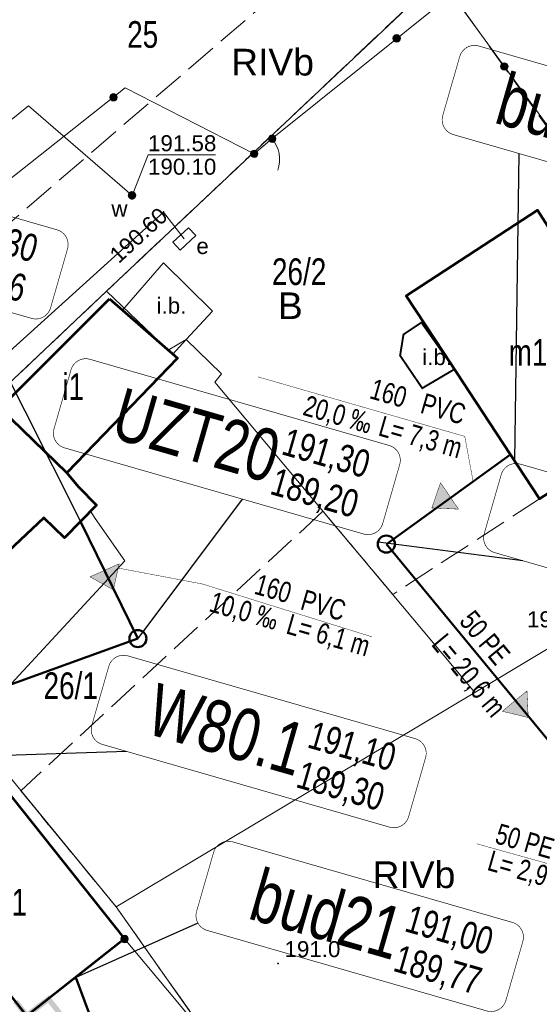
# Model space of a CAD drawing. Header units: metres. Extents: x 7482748 to 7484637, y 5684406 to 5687014.
# Tile 8 of 180: x 7483006 to 7483030, y 5684599 to 5684645. Entities that reach past the tile are written whole.
import ezdxf
from ezdxf.enums import TextEntityAlignment as Align
from ezdxf.lldxf.tags import DXFTag

# ---------------------------------------------------------------- set-up
doc = ezdxf.new("R2010")
doc.units = ezdxf.units.M
doc.header["$MEASUREMENT"] = 0
doc.linetypes.add('l217_500', pattern=[2, 1.5, -0.5])
doc.linetypes.add('l218_500', pattern=[1, 0.5, -0.5])
for name, color, linetype, lineweight in [('.ks tłoczny', 104, 'Continuous', 50), ('_Dzialki', 7, 'Continuous', 0), ('_Dzialki_opis', 7, 'Continuous', 0), ('_Kontury', 7, 'Continuous', 0), ('_Kontury_opis', 7, 'Continuous', 0), ('_Uzytki', 7, 'Continuous', 0), ('_Uzytki_opis', 7, 'Continuous', 0), ('BUIB12_03', 7, 'Continuous', 13), ('EGB_Budynek', 7, 'Continuous', 0), ('EGB_Budynek_opis', 7, 'Continuous', 0), ('EGB_ObiektTrwaleZwiazanyZBudynk', 7, 'Continuous', 0), ('GES__SUUS19_01_EP', 7, 'Continuous', 13), ('GES__SUUS25_WP', 7, 'Continuous', 13), ('KTOK04', 7, 'KTOK04L_500', 13), ('KTOK05_01', 7, 'Continuous', 13), ('RTPW01_P', 7, 'Continuous', 0)]:
    doc.layers.add(name, color=color, linetype=linetype, lineweight=lineweight)
for name, color, linetype, lineweight, true_color in [('.przyłącza', 32, 'Continuous', 50, 0xbd5e00), ('GES__SUPE_pL', 1, 'Continuous', 13, 0xff0000), ('GES__SUPS01_03P', 1, 'Continuous', 13, 0xff0000), ('GES__SUPS01_08L', 5, 'Continuous', 13, 0x0000ff), ('GES__SUPS01_08P', 5, 'Continuous', 13, 0x0000ff), ('GES__SUPW_01_pL', 5, 'Continuous', 13, 0x0000ff)]:
    doc.layers.add(name, color=color, linetype=linetype, lineweight=lineweight, true_color=true_color)
for name, color, linetype, lineweight, transparency in [('BUIB12_01_T', 7, 'Continuous', 13, 0.25), ('EGB_EGBB03_O', 7, 'Continuous', 0, 0.2), ('GES__SUUS_ET_03T', 7, 'Continuous', 13, 0.25), ('GES__SUUS_ET_08T', 7, 'Continuous', 13, 0.25), ('RTPW01_G', 7, 'Continuous', 13, 0.25)]:
    doc.layers.add(name, color=color, linetype=linetype, lineweight=lineweight, transparency=transparency)
doc.layers.add('GES__SUPS01_03G', color=1, linetype='Continuous', lineweight=13, true_color=0xff0000, transparency=0.25)
doc.layers.add('GES__SUPS01_08G', color=5, linetype='Continuous', lineweight=13, true_color=0x0000ff, transparency=0.25)
doc.layers.add('IS_kanalizacja_sanitarna', color=7, linetype='SOLID', true_color=0x000000)
doc.layers.add('IS_Opisy_działek_Net', color=7, linetype='SOLID', true_color=0x000000)
doc.layers.add('IS_Węzeł_sieci_kanalizacyjnej_-_opisy', color=7, linetype='Continuous')
doc.styles.get("Standard").update_dxf_attribs({"font": 'simplex.shx', "width": 0.75})
doc.styles.add('STYL_ARIAL', font='simplex.shx', dxfattribs={"width": 0.75, "oblique": 0.1})
doc.styles.add('Style-Arial', font='arial.ttf')
doc.linetypes.add('KTOK04L_500', pattern='A,0,[119,IS_LineDef.shx,S=0.01,R=0,X=0,Y=0],1', length=1)
tags = doc.linetypes.add('SOLID', pattern=[10, 10, 0]).pattern_tags.tags
tags[6:7] = [DXFTag(74, 4), DXFTag(75, 0), DXFTag(340, '0'), DXFTag(46, 0.0), DXFTag(50, 0.0), DXFTag(44, 0.0), DXFTag(45, 0.0)]
tags[4:5] = [DXFTag(74, 4), DXFTag(75, 0), DXFTag(340, '0'), DXFTag(46, 0.0), DXFTag(50, 0.0), DXFTag(44, 0.0), DXFTag(45, 0.0)]

# ---------------------------------------------------------------- blocks, each defined once
blk = doc.blocks.new('SUPS01_2')
at = {"layer": 'GES__SUPS01_03P', "linetype": 'Continuous', "lineweight": 13}
h = blk.add_hatch(color=256, dxfattribs=at)
edge = h.paths.add_edge_path()
edge.add_arc((0, 0), 0.045, 0, 360)
blk = doc.blocks.new('SUUS17_01_10')
at = {"layer": 'GES__SUUS19_01_EP', "linetype": 'Continuous', "lineweight": 13, "flags": 128}
blk.add_lwpolyline([(-0.5, -0.25), (0.5, -0.25), (0.5, 0.25), (-0.5, 0.25), (-0.5, -0.25)], close=True, dxfattribs=at)
blk = doc.blocks.new('SUUS25_183')
at = {"layer": 'GES__SUUS25_WP', "linetype": 'Continuous', "lineweight": 13}
h = blk.add_hatch(color=256, dxfattribs=at)
edge = h.paths.add_edge_path()
edge.add_arc((0, 0), 0.2, 0, 360)
blk = doc.blocks.new('SUPS01')
at = {"layer": 'GES__SUPS01_08P', "linetype": 'Continuous', "lineweight": 13}
h = blk.add_hatch(color=256, dxfattribs=at)
edge = h.paths.add_edge_path()
edge.add_arc((0, 0), 0.045, 0, 360)
blk = doc.blocks.new('RTPW01')
at = {"layer": 'RTPW01_P', "linetype": 'Continuous', "lineweight": 0}
h = blk.add_hatch(color=256, dxfattribs=at)
edge = h.paths.add_edge_path()
edge.add_arc((0, 0), 0.045, 0, 360)

msp = doc.modelspace()

# ---------------------------------------------------------------- hatches: boundary and pattern name
at = {"layer": 'EGB_EGBB03_O', "linetype": 'Continuous', "lineweight": 0}
for points in [[(7483007.54508, 5684598.17933), (7483007.08915, 5684598.75499), (7483007.07563, 5684598.74442), (7483006.9216, 5684598.94134), (7483007.13085, 5684599.10501), (7483007.74106, 5684598.33454)], [(7483006.07895, 5684597.96484), (7483005.46978, 5684598.73714), (7483005.66607, 5684598.89197), (7483006.12105, 5684598.31516), (7483006.13393, 5684598.32524), (7483006.28796, 5684598.12832)]]:
    msp.add_hatch(color=256, dxfattribs=at).paths.add_polyline_path(points)
at = {"layer": 'IS_kanalizacja_sanitarna', "linetype": 'Continuous', "ltscale": 0.01}
for points in [[(7483025.091, 5684621.94634), (7483026.33977, 5684621.89087), (7483025.49391, 5684623.12962)], [(7483010.15267, 5684618.11026), (7483010.42858, 5684619.32943), (7483009.05952, 5684618.7165)], [(7483029.60937, 5684612.12296), (7483029.54844, 5684613.37148), (7483028.39374, 5684612.41405)]]:
    msp.add_hatch(color=256, dxfattribs=at).paths.add_polyline_path(points)
at = {"layer": 'KTOK05_01', "linetype": 'Continuous', "lineweight": 13}
h = msp.add_hatch(color=256, dxfattribs=at)
edge = h.paths.add_edge_path()
edge.add_arc((7483023.44499, 5684643.95959), 0.175, 0, 360)
h = msp.add_hatch(color=256, dxfattribs=at)
edge = h.paths.add_edge_path()
edge.add_arc((7483028.49157, 5684642.63933), 0.175, 0, 360)
h = msp.add_hatch(color=256, dxfattribs=at)
edge = h.paths.add_edge_path()
edge.add_arc((7483010.15588, 5684641.20159), 0.175, 0, 360)
h = msp.add_hatch(color=256, dxfattribs=at)
edge = h.paths.add_edge_path()
edge.add_arc((7483017.6, 5684639.26), 0.175, 0, 360)
h = msp.add_hatch(color=256, dxfattribs=at)
edge = h.paths.add_edge_path()
edge.add_arc((7483016.76, 5684638.55), 0.175, 0, 360)
h = msp.add_hatch(color=256, dxfattribs=at)
edge = h.paths.add_edge_path()
edge.add_arc((7483010.68, 5684601.74), 0.175, 0, 360)

# ---------------------------------------------------------------- linework, layer by layer
at = {"layer": '.ks tłoczny', "linetype": 'Continuous'}
for points in [[(7483022.95544, 5684620.25313), (7483035.96701, 5684604.48152), (7483037.28155, 5684601.91837)], [(7483011.3053, 5684615.82129), (7482995.21555, 5684610.0146), (7482986.78735, 5684609.97809)]]:
    msp.add_lwpolyline(points, dxfattribs=at)
for centre in [(7483022.95544, 5684620.25313), (7483011.3053, 5684615.82129)]:
    msp.add_circle(centre, 0.4, dxfattribs=at)
at = {"layer": '.przyłącza', "linetype": 'Continuous'}
for points in [[(7483022.95544, 5684620.25313), (7483028.78076, 5684624.44765)], [(7483011.3053, 5684615.82129), (7483008.62, 5684621.31)], [(7482998.99083, 5684590.28864), (7483010.17425, 5684595.14102), (7483008.39, 5684599.94)]]:
    msp.add_lwpolyline(points, dxfattribs=at)
at = {"layer": '_Dzialki', "color": 96, "linetype": 'Continuous', "true_color": 0x008000}
for p, q in [((7483029.56, 5684650.71), (7483009.84, 5684632.11)), ((7483022.23, 5684586.34), (7483010.28, 5684603.25))]:
    msp.add_line(p, q, dxfattribs=at)
at = {"layer": '_Dzialki', "color": 96, "linetype": 'Continuous', "true_color": 0x008000, "flags": 128}
for points in [[(7483009.84, 5684632.11), (7482996.75, 5684619.75)], [(7483012.72, 5684629.34), (7483009.84, 5684632.11)], [(7483013.57, 5684629.85), (7483012.72, 5684629.34)], [(7483015.22, 5684628.23), (7483013.57, 5684629.85)], [(7483014.91, 5684627.84), (7483015.22, 5684628.23)], [(7483027.11, 5684613.3), (7483014.91, 5684627.84)], [(7483010.28, 5684603.25), (7482996.75, 5684619.75)], [(7483032.57, 5684616.57), (7483027.11, 5684613.3)], [(7483027.11, 5684613.3), (7483010.28, 5684603.25)]]:
    msp.add_lwpolyline(points, dxfattribs=at)
at = {"layer": '_Kontury', "color": 96, "linetype": 'l217_500', "true_color": 0x008000}
msp.add_line((7482993.96, 5684625.58), (7483032.4, 5684658.6), dxfattribs=at)
at = {"layer": '_Kontury', "color": 96, "linetype": 'l217_500', "true_color": 0x008000, "flags": 128}
for points in [[(7483009.84, 5684632.11), (7483025.45, 5684646.84)], [(7483025.45, 5684646.84), (7483038.95, 5684628.02)], [(7482996.75, 5684619.75), (7483009.84, 5684632.11)], [(7483030.14, 5684622.38), (7483023.26, 5684617.89)], [(7483019.98, 5684621.79), (7483005.81, 5684608.69)], [(7483023.26, 5684617.89), (7483019.98, 5684621.79)], [(7483005.81, 5684608.69), (7483010.28, 5684603.25)], [(7483010.28, 5684603.25), (7483015.45, 5684595.93)]]:
    msp.add_lwpolyline(points, dxfattribs=at)
at = {"layer": '_Uzytki', "color": 96, "linetype": 'l218_500', "true_color": 0x008000, "flags": 128}
for points in [[(7483025.45, 5684646.84), (7483009.84, 5684632.11)], [(7483009.84, 5684632.11), (7482996.75, 5684619.75)], [(7483019.98, 5684621.79), (7483023.26, 5684617.89)], [(7483010.28, 5684603.25), (7483005.81, 5684608.69)], [(7483015.45, 5684595.93), (7483010.28, 5684603.25)]]:
    msp.add_lwpolyline(points, dxfattribs=at)
at = {"layer": 'BUIB12_03', "linetype": 'Continuous', "lineweight": 13, "flags": 128}
for points in [[(7483014.8, 5684631.17), (7483012.51, 5684633.43), (7483010.58, 5684631.22), (7483012.95, 5684629.15), (7483013.57, 5684629.85), (7483014.8, 5684631.17)], [(7483026.15, 5684628.45), (7483024.67, 5684630.69), (7483023.76, 5684630.08), (7483023.6, 5684629.09), (7483024.64, 5684627.56), (7483026.15, 5684628.45)]]:
    msp.add_lwpolyline(points, close=True, dxfattribs=at)
at = {"layer": 'EGB_Budynek', "color": 7, "linetype": 'Continuous', "lineweight": 53, "flags": 128}
for points in [[(7483036.22, 5684626.27), (7483030.14, 5684622.38), (7483027.78, 5684625.97), (7483025.63, 5684629.23), (7483023.88, 5684631.89), (7483030.04, 5684635.91), (7483031.79, 5684633.17), (7483033.9, 5684629.89), (7483036.22, 5684626.27)], [(7483009.97, 5684631.75), (7483013.16, 5684628.97), (7483007.98, 5684623.6), (7483004.83, 5684626.62), (7483009.97, 5684631.75)], [(7483008.51, 5684622.96), (7483009.37, 5684622.07), (7483007.87, 5684620.55), (7483006.89, 5684621.48), (7483001.35, 5684616.27), (7482997.75, 5684620.03), (7483004.83, 5684626.62), (7483007.98, 5684623.6), (7483008.51, 5684622.96)], [(7483004.92, 5684608.98), (7483010.68, 5684601.74), (7483006.1, 5684598.14), (7483000.38, 5684605.41), (7483004.92, 5684608.98)]]:
    msp.add_lwpolyline(points, dxfattribs=at)
at = {"layer": 'EGB_EGBB03_O', "linetype": 'Continuous', "lineweight": 0}
msp.add_solid([(7483006.13, 5684598.33), (7483006.92, 5684598.94), (7483006.29, 5684598.13), (7483007.08, 5684598.74)], dxfattribs=at)
at = {"layer": 'EGB_ObiektTrwaleZwiazanyZBudynk', "color": 7, "const_width": 0.09, "flags": 128}
msp.add_lwpolyline([(7483024.6, 5684630.64), (7483023.76, 5684630.08), (7483023.6, 5684629.09), (7483024.64, 5684627.56), (7483026.15, 5684628.45), (7483024.6, 5684630.64)], dxfattribs=at)
at = {"layer": 'GES__SUPE_pL', "linetype": 'Continuous', "lineweight": 13, "flags": 128}
msp.add_lwpolyline([(7483050.39, 5684518.04), (7483047.8, 5684516.13), (7483034.19, 5684506), (7483027.78, 5684500.8), (7483018.03, 5684517.53), (7483008, 5684534.27), (7482999.46, 5684547.6), (7482990.96, 5684560.87), (7482984.33, 5684571.4), (7482986.18, 5684572.34), (7482988.94, 5684573.82), (7482988.33, 5684584.22), (7482988.44, 5684599.94), (7482988.1, 5684609.34), (7482988.07, 5684622.58), (7482995.74, 5684624.16), (7482996.91, 5684621.72), (7483012.51, 5684635.82), (7483013.48, 5684634.56)], dxfattribs=at)
at = {"layer": 'GES__SUPS01_08L', "linetype": 'Continuous', "lineweight": 13, "flags": 128}
msp.add_lwpolyline([(7483011.03, 5684636.6), (7483011.78, 5684638.5), (7483014.94, 5684638.5)], dxfattribs=at)
at = {"layer": 'GES__SUPW_01_pL', "linetype": 'Continuous', "lineweight": 13, "flags": 128}
for points in [[(7482989.03, 5684626.98), (7483006.18, 5684640.8), (7483011.03, 5684636.6)], [(7482994.17, 5684602.1), (7483000.2, 5684608.14), (7483010.7, 5684619.47), (7483009.3, 5684621.45), (7483009.09, 5684621.79)]]:
    msp.add_lwpolyline(points, dxfattribs=at)
at = {"layer": 'IS_kanalizacja_sanitarna', "linetype": 'Continuous', "ltscale": 0.01, "const_width": 0.02}
for points in [[(7483025.091, 5684621.94634), (7483026.33977, 5684621.89087), (7483025.49391, 5684623.12962), (7483025.091, 5684621.94634)], [(7483010.15267, 5684618.11026), (7483010.42858, 5684619.32943), (7483009.05952, 5684618.7165), (7483010.15267, 5684618.11026)], [(7483029.60937, 5684612.12296), (7483029.54844, 5684613.37148), (7483028.39374, 5684612.41405), (7483029.60937, 5684612.12296)]]:
    msp.add_lwpolyline(points, dxfattribs=at)
at = {"layer": 'IS_Opisy_działek_Net', "linetype": 'Continuous', "ltscale": 0.01, "const_width": 0.02}
for points in [[(7483027.02624, 5684623.18431), (7483026.63334, 5684625.3007), (7483016.9372, 5684628.09228)], [(7483010.38297, 5684619.12791), (7483014.3397, 5684618.37968), (7483022.27766, 5684615.9055)], [(7483036.63096, 5684602.87657), (7483031.18881, 5684605.08748), (7483027.18971, 5684606.2049)]]:
    msp.add_lwpolyline(points, dxfattribs=at)
at = {"layer": 'IS_Węzeł_sieci_kanalizacyjnej_-_opisy', "color": 18, "linetype": 'SOLID', "ltscale": 0.01, "true_color": 0x000000, "const_width": 0.03}
for points in [[(7483026.09278, 5684639.45076), (7483039.20996, 5684635.67424, 0.414214), (7483040.10105, 5684636.16693), (7483040.89786, 5684638.93451, 0.414214), (7483040.40516, 5684639.82561), (7483027.28799, 5684643.60213, 0.414214), (7483026.39689, 5684643.10944), (7483025.60009, 5684640.34185, 0.414214), (7483026.09278, 5684639.45076)], [(7482993.20177, 5684634.6108), (7483006.31895, 5684630.83428, 0.414214), (7483007.21004, 5684631.32697), (7483008.00685, 5684634.09455, 0.414214), (7483007.51415, 5684634.98565), (7482994.39697, 5684638.76217, 0.414214), (7482993.50588, 5684638.26948), (7482992.70907, 5684635.50189, 0.414214), (7482993.20177, 5684634.6108)], [(7483007.86454, 5684624.76341), (7483021.89463, 5684620.72406, 0.414214), (7483022.78573, 5684621.21675), (7483023.58253, 5684623.98433, 0.414214), (7483023.08984, 5684624.87543), (7483009.05974, 5684628.91479, 0.414214), (7483008.16865, 5684628.42209), (7483007.37184, 5684625.65451, 0.414214), (7483007.86454, 5684624.76341)], [(7483028.03805, 5684619.85124), (7483042.06814, 5684615.81188, 0.414214), (7483042.95924, 5684616.30458), (7483043.75604, 5684619.07216, 0.414214), (7483043.26335, 5684619.96325), (7483029.23325, 5684624.00261, 0.414214), (7483028.34216, 5684623.50992), (7483027.54535, 5684620.74234, 0.414214), (7483028.03805, 5684619.85124)], [(7483009.63631, 5684610.86124), (7483023.10905, 5684606.98235, 0.414214), (7483024.00015, 5684607.47504), (7483024.79695, 5684610.24263, 0.414214), (7483024.30426, 5684611.13372), (7483010.83152, 5684615.01261, 0.414214), (7483009.94042, 5684614.51992), (7483009.14362, 5684611.75233, 0.414214), (7483009.63631, 5684610.86124)], [(7483014.55138, 5684602.14236), (7483027.66856, 5684598.36584, 0.414214), (7483028.55965, 5684598.85854), (7483029.35646, 5684601.62612, 0.414214), (7483028.86376, 5684602.51722), (7483015.74658, 5684606.29374, 0.414214), (7483014.85549, 5684605.80104), (7483014.05868, 5684603.03346, 0.414214), (7483014.55138, 5684602.14236)]]:
    msp.add_lwpolyline(points, format="xyb", dxfattribs=at)
at = {"layer": 'IS_Węzeł_sieci_kanalizacyjnej_-_opisy', "color": 18, "linetype": 'SOLID', "ltscale": 0.01, "true_color": 0x000000}
for points in [[(7483029.17598, 5684638.56309), (7483028.96, 5684624.175)], [(7483003.37523, 5684631.68179), (7483008.62, 5684621.31)], [(7483016.19461, 5684622.36513), (7483011.3053, 5684615.82129)], [(7483029.34862, 5684619.47392), (7483022.5651, 5684620.34049)], [(7483010.77672, 5684610.53291), (7482995.21555, 5684610.0146)], [(7483014.12048, 5684602.48587), (7483008.39, 5684599.94)]]:
    msp.add_lwpolyline(points, dxfattribs=at)
at = {"layer": 'KTOK04', "linetype": 'Continuous', "lineweight": 13}
msp.add_line((7483017.6, 5684639.26), (7483016.76, 5684638.55), dxfattribs=at)
msp.add_arc((7483016.45, 5684638.29), 1.5, 340.21, 40.21, dxfattribs=at)
at = {"layer": 'KTOK05_01', "linetype": 'Continuous', "lineweight": 13, "flags": 128}
for points in [[(7483017.6, 5684639.26), (7483026.02, 5684646.03), (7483036.4, 5684631.79), (7483033.9, 5684629.89)], [(7483016.76, 5684638.55), (7483010.71, 5684641.64), (7482993.47, 5684628), (7482997.09, 5684611.92), (7483001.35, 5684616.27)], [(7483010.68, 5684601.74), (7483013.18, 5684598.76), (7483020.83, 5684589.48), (7482996.42, 5684566.48), (7482994.11, 5684576.46), (7482995.15, 5684601.12), (7482996.38, 5684602.08)]]:
    msp.add_lwpolyline(points, dxfattribs=at)
at = {"layer": 'KTOK05_01', "linetype": 'Continuous', "lineweight": 13}
for centre in [(7483023.44, 5684643.96), (7483028.49, 5684642.64), (7483010.16, 5684641.2), (7483017.6, 5684639.26), (7483016.76, 5684638.55), (7483010.68, 5684601.74)]:
    msp.add_circle(centre, 0.175, dxfattribs=at)

# ---------------------------------------------------------------- block references
at = {"layer": 'GES__SUPS01_03P', "linetype": 'Continuous', "lineweight": 13}
msp.add_blockref('SUPS01_2', (7483012.51, 5684635.82), dxfattribs=at)
at = {"layer": 'GES__SUPS01_08P', "linetype": 'Continuous', "lineweight": 13}
msp.add_blockref('SUPS01', (7483011.03, 5684636.6), dxfattribs=at)
at = {"layer": 'GES__SUUS19_01_EP', "linetype": 'Continuous', "lineweight": 13, "rotation": 43.18}
msp.add_blockref('SUUS17_01_10', (7483013.48, 5684634.56), dxfattribs=at)
at = {"layer": 'GES__SUUS25_WP', "linetype": 'Continuous', "lineweight": 13, "rotation": 208.91}
msp.add_blockref('SUUS25_183', (7483011.03, 5684636.6), dxfattribs=at)
at = {"layer": 'RTPW01_P', "linetype": 'Continuous', "lineweight": 0}
msp.add_blockref('RTPW01', (7483017.88, 5684600.59), dxfattribs=at)

# ---------------------------------------------------------------- texts
at = {"layer": '_Dzialki_opis', "color": 96, "true_color": 0x008000, "char_height": 1.25, "attachment_point": 7, "line_spacing_factor": 0.6, "style": 'STYL_ARIAL'}
for s, insert in [('\\fArial|b0|i0|c238238|p39;25', (7483010.8, 5684643.5)), ('\\fArial|b0|i0|c238238|p39;26/2', (7483017.59, 5684632.38)), ('\\fArial|b0|i0|c238238|p39;26/1', (7483006.88, 5684612.97))]:
    msp.add_mtext(s, dxfattribs=dict(at, insert=insert))
at = {"layer": '_Kontury_opis', "color": 96, "linetype": 'Continuous', "lineweight": 13, "true_color": 0x008000, "style": 'Style-Arial'}
for p in [(7483015.68, 5684642.22), (7483022.31, 5684604.13)]:
    msp.add_text('RIVb', height=1.25, dxfattribs=at).set_placement(p)
at = {"layer": '_Uzytki_opis', "color": 96, "linetype": 'Continuous', "lineweight": 13, "true_color": 0x008000, "style": 'Style-Arial'}
msp.add_text('B', height=1.25, dxfattribs=at).set_placement((7483017.87, 5684630.8))
at = {"layer": 'BUIB12_01_T', "linetype": 'Continuous', "lineweight": 13, "style": 'Style-Arial'}
for p in [(7483012.18, 5684631.43), (7483024.64, 5684629.02)]:
    msp.add_text('i.b.', height=0.75, dxfattribs=at).set_placement(p, align=Align.MIDDLE_LEFT)
at = {"layer": 'EGB_Budynek_opis', "color": 7, "char_height": 1.25, "attachment_point": 7, "line_spacing_factor": 0.6, "style": 'STYL_ARIAL'}
for s, insert in [('\\fArial|b0|i0|c238238|p39;m1', (7483028.69, 5684628.61)), ('\\fArial|b0|i0|c238238|p39;i1', (7483007.76, 5684627.01)), ('\\fArial|b0|i0|c238238|p39;m1', (7483004.29, 5684602.84))]:
    msp.add_mtext(s, dxfattribs=dict(at, insert=insert))
at = {"layer": 'GES__SUPS01_03G', "linetype": 'Continuous', "lineweight": 13, "style": 'Style-Arial'}
msp.add_text('190.60', height=0.75, rotation=42.62, dxfattribs=at).set_placement((7483012.51, 5684635.82), align=Align.MIDDLE_RIGHT)
at = {"layer": 'GES__SUPS01_08G', "linetype": 'Continuous', "lineweight": 13, "style": 'Style-Arial'}
for s, p in [('191.58', (7483011.78, 5684638.67)), ('190.10', (7483011.78, 5684637.57))]:
    msp.add_text(s, height=0.75, dxfattribs=at).set_placement(p)
at = {"layer": 'GES__SUUS_ET_03T', "linetype": 'Continuous', "lineweight": 13, "style": 'Style-Arial'}
msp.add_text('e', height=0.75, dxfattribs=at).set_placement((7483014.63, 5684633.85), align=Align.RIGHT)
at = {"layer": 'GES__SUUS_ET_08T', "linetype": 'Continuous', "lineweight": 13, "style": 'Style-Arial'}
msp.add_text('w', height=0.75, dxfattribs=at).set_placement((7483010.82, 5684636.35), align=Align.TOP_RIGHT)
at = {"layer": 'IS_Opisy_działek_Net', "linetype": 'Continuous', "ltscale": 0.01, "char_height": 0.9648}
for s, insert, attachment_point, rotation in [('\\fArial|b0|i0;160', (7483023.73368, 5684626.62202), 9, 343.938549), ('{\\fArial|b0|i0|c238|p34;PVC}', (7483026.49186, 5684625.83094), 9, 343.938549), ('\\fArial|b0|i0;20,0 ‰', (7483022.38769, 5684626.34558), 3, 343.938549), ('\\fArial|b0|i0;L= 7,3 m', (7483026.60146, 5684625.18999), 3, 343.938549), ('\\fArial|b0|i0;160', (7483018.32688, 5684617.45652), 9, 343.938549), ('{\\fArial|b0|i0|c238|p34;PVC}', (7483020.8671, 5684616.62301), 9, 343.938549), ('{\\fArial|b0|i0|c238|p34;50 PE}', (7483026.3228, 5684616.61032), 7, 309.638549), ('\\fArial|b0|i0;10,0 ‰', (7483017.99024, 5684617.14272), 3, 343.938549), ('\\fArial|b0|i0;L= 6,1 m', (7483022.27766, 5684615.9055), 3, 343.938549), ('\\fArial|b0|i0;L= 20,6 m', (7483025.76834, 5684616.151), 1, 309.638549), ('{\\fArial|b0|i0|c238|p34;50 PE}', (7483027.99484, 5684606.23182), 7, 343.938549), ('\\fArial|b0|i0;L= 2,9 m', (7483027.90321, 5684605.91355), 1, 343.938549)]:
    msp.add_mtext(s, dxfattribs=dict(at, insert=insert, attachment_point=attachment_point, rotation=rotation))
at = {"layer": 'IS_Węzeł_sieci_kanalizacyjnej_-_opisy', "color": 18, "linetype": 'SOLID', "ltscale": 0.01, "true_color": 0x000000, "rotation": 343.938549}
for s, insert, char_height, attachment_point in [('\\fArial|b0|i0;bud22', (7483034.78575, 5684638.01817), 2.448, 9), ('\\fArial|b0|i0;191,30', (7483002.33811, 5684634.35675), 1.2888, 7), ('\\fArial|b0|i0;190,06', (7483002.22457, 5684633.96237), 1.2888, 1), ('\\fArial|b0|i0;UZT20', (7483017.47043, 5684623.06799), 2.448, 9), ('\\fArial|b0|i0;191,30', (7483017.9138, 5684624.24653), 1.2888, 7), ('\\fArial|b0|i0;189,20', (7483017.80025, 5684623.85215), 1.2888, 1), ('\\fArial|b0|i0;UZT22', (7483037.64394, 5684618.15581), 2.448, 9), ('\\fArial|b0|i0;W80.1', (7483018.68485, 5684609.32628), 2.448, 9), ('\\fArial|b0|i0;191,10', (7483019.12822, 5684610.50482), 1.2888, 7), ('\\fArial|b0|i0;189,30', (7483019.01467, 5684610.11044), 1.2888, 1), ('\\fArial|b0|i0;bud21', (7483023.24435, 5684600.70978), 2.448, 9), ('\\fArial|b0|i0;191,00', (7483023.68772, 5684601.88831), 1.2888, 7), ('\\fArial|b0|i0;189,77', (7483023.57418, 5684601.49393), 1.2888, 1)]:
    msp.add_mtext(s, dxfattribs=dict(at, insert=insert, char_height=char_height, attachment_point=attachment_point))
at = {"layer": 'RTPW01_G', "linetype": 'Continuous', "lineweight": 13, "style": 'Style-Arial'}
for s, p in [('190.9', (7483029.55, 5684616.35)), ('191.0', (7483018.18, 5684600.89))]:
    msp.add_text(s, height=0.75, dxfattribs=at).set_placement(p)

doc.saveas('drawing.dxf')
